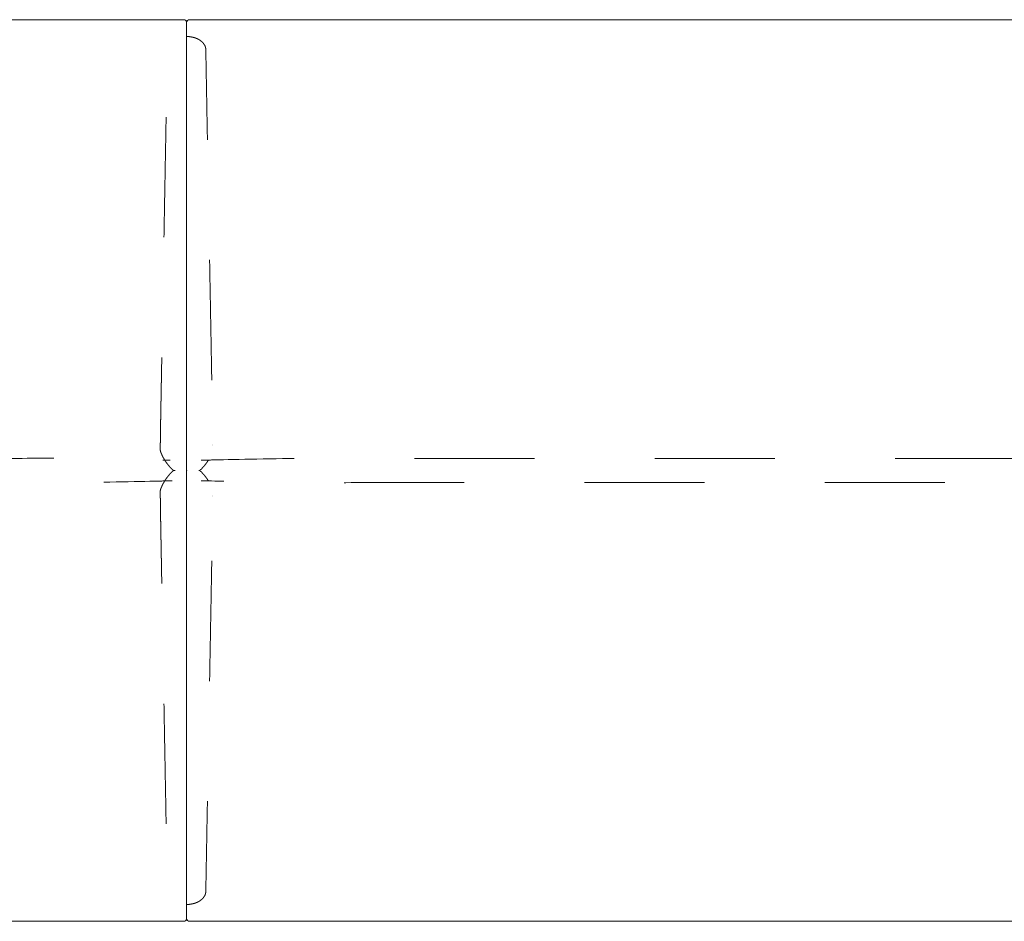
# Model space of a CAD drawing. Header units: metres. Extents: x -2 to 4.3, y -5.49 to 0.4.
# Tile 25 of 57: x -0.64 to 0.18, y -1.62 to -0.88. Entities that reach past the tile are written whole.
import ezdxf

# ---------------------------------------------------------------- set-up
doc = ezdxf.new("R2010")
doc.units = ezdxf.units.M
doc.header["$MEASUREMENT"] = 0
doc.linetypes.add('Dash Style-1', pattern=[0.10582, 0.0529, -0.05292])
for name, color, linetype, lineweight in [('72_VITRA_HRESID_D2_TB_FOOT_UNDER', 8, 'Dash Style-1', 5), ('72_VITRA_HRESID_D2_TB_TABLE_TOP', 7, 'Continuous', 5), ('D2SNAP', 1, 'Continuous', 5)]:
    doc.layers.add(name, color=color, linetype=linetype, lineweight=lineweight)
doc.layers.add('72_VITRA_INSERT', color=7, linetype='Continuous')

# ---------------------------------------------------------------- blocks, each defined once
blk = doc.blocks.new('72_VITRA_HRESID_D2_BELLEVILLE_TABLE_BISTRO_3000_X_750_FOOT_UNDER')
at = {"layer": '72_VITRA_HRESID_D2_TB_FOOT_UNDER'}
for points, weights, knots in [([(0, 0.361), (-0.00042, 0.361), (-0.00083, 0.36098), (-0.00125, 0.36097), (-0.00156, 0.36095), (-0.00188, 0.36092), (-0.00219, 0.3609), (-0.0025, 0.36087), (-0.00281, 0.36083), (-0.00313, 0.36079), (-0.00333, 0.36076), (-0.00354, 0.36073), (-0.00378, 0.36069), (-0.00401, 0.36065), (-0.00435, 0.36058), (-0.00469, 0.36052), (-0.00502, 0.36044), (-0.00536, 0.36037), (-0.00557, 0.36031), (-0.00579, 0.36026), (-0.00604, 0.36018), (-0.0063, 0.36011), (-0.00656, 0.36003), (-0.00682, 0.35995), (-0.00702, 0.35988), (-0.00722, 0.35982), (-0.00742, 0.35975), (-0.00761, 0.35967), (-0.00781, 0.3596), (-0.00802, 0.35952), (-0.00821, 0.35944), (-0.00841, 0.35936), (-0.00867, 0.35924), (-0.00894, 0.35913), (-0.00919, 0.359), (-0.00945, 0.35887), (-0.00964, 0.35878), (-0.00982, 0.35868), (-0.00999, 0.35859), (-0.01016, 0.35849), (-0.01033, 0.3584), (-0.0105, 0.3583), (-0.01068, 0.35819), (-0.01086, 0.35808), (-0.01103, 0.35796), (-0.01121, 0.35785), (-0.01135, 0.35774), (-0.0115, 0.35764), (-0.01167, 0.35752), (-0.01183, 0.3574), (-0.01202, 0.35726), (-0.0122, 0.35711), (-0.01237, 0.35697), (-0.01253, 0.35683), (-0.0127, 0.35668), (-0.01286, 0.35654), (-0.01301, 0.35639), (-0.01316, 0.35625), (-0.01332, 0.35609), (-0.01347, 0.35593), (-0.01361, 0.35577), (-0.01375, 0.35561), (-0.01388, 0.35546), (-0.014, 0.35531), (-0.0141, 0.35518), (-0.0142, 0.35506), (-0.01427, 0.35496), (-0.01434, 0.35487), (-0.01444, 0.35472), (-0.01454, 0.35458), (-0.01466, 0.35439), (-0.01477, 0.35421), (-0.01486, 0.35405), (-0.01495, 0.35389), (-0.01504, 0.35373), (-0.01513, 0.35357), (-0.0152, 0.35341), (-0.01528, 0.35325), (-0.01532, 0.35314), (-0.01537, 0.35303), (-0.01543, 0.3529), (-0.01548, 0.35277), (-0.01554, 0.35259), (-0.01561, 0.35241), (-0.01567, 0.35221), (-0.01573, 0.352), (-0.01578, 0.3518), (-0.01583, 0.3516), (-0.01587, 0.35139), (-0.0159, 0.35119), (-0.01593, 0.35099), (-0.01596, 0.35079), (-0.01597, 0.35064), (-0.01598, 0.35049), (-0.01599, 0.35034), (-0.016, 0.35019), (-0.016, 0.35), (-0.01848, 0.21275), (-0.02096, 0.07551), (-0.02132, 0.05555), (-0.02168, 0.03559), (-0.02169, 0.03487), (-0.0217, 0.03416), (-0.02172, 0.03344), (-0.02173, 0.03274), (-0.02174, 0.03204), (-0.02174, 0.03137), (-0.02175, 0.03069), (-0.02176, 0.03004), (-0.02176, 0.02939), (-0.02177, 0.02876), (-0.02177, 0.02813), (-0.02177, 0.02753), (-0.02178, 0.02693), (-0.02178, 0.02636), (-0.02178, 0.02578), (-0.02177, 0.02523), (-0.02177, 0.02517), (-0.02177, 0.02512), (-0.02188, 0.02172), (-0.02199, 0.01833), (-0.02199, 0.01832), (-0.02199, 0.0183), (-0.02202, 0.01724), (-0.02177, 0.01621), (-0.02177, 0.01621), (-0.02177, 0.01621), (-0.02177, 0.0162), (-0.02177, 0.0162), (-0.02165, 0.01572), (-0.02147, 0.01526), (-0.02147, 0.01526), (-0.02147, 0.01526), (-0.02135, 0.01496), (-0.02123, 0.01465), (-0.0211, 0.01434), (-0.02091, 0.01389), (-0.02072, 0.01344), (-0.02046, 0.01289), (-0.02021, 0.01234), (-0.01992, 0.01176), (-0.01963, 0.01118), (-0.01932, 0.01061), (-0.01901, 0.01004), (-0.01868, 0.00948), (-0.01835, 0.00892), (-0.01801, 0.00837), (-0.01766, 0.00783), (-0.0173, 0.00729), (-0.01694, 0.00676), (-0.01656, 0.00623), (-0.01618, 0.00571), (-0.01578, 0.0052), (-0.01538, 0.00468), (-0.01496, 0.00417), (-0.01454, 0.00366), (-0.01421, 0.00329), (-0.01388, 0.00293), (-0.01368, 0.0027), (-0.01347, 0.00248), (-0.01316, 0.00214), (-0.01284, 0.00181), (-0.01242, 0.00138), (-0.01199, 0.00096), (-0.01155, 0.00054), (-0.01154, 0.00054), (-0.01153, 0.00053), (-0.01133, 0.00035), (-0.01109, 0.00022), (-0.01099, 0.00017), (-0.01089, 0.00012), (-0.01067, 0.00001), (-0.01043, 0), (-0.01031, 0), (-0.0102, 0), (-0.01019, 0), (-0.01018, 0), (0, 0), (0.01019, 0), (0.0102, 0), (0.0102, 0), (0.01032, 0), (0.01044, 0), (0.01068, 0.00001), (0.0109, 0.00012), (0.011, 0.00017), (0.0111, 0.00022), (0.01134, 0.00035), (0.01154, 0.00053), (0.01155, 0.00054), (0.01156, 0.00054), (0.012, 0.00096), (0.01243, 0.00138), (0.01285, 0.00181), (0.01317, 0.00214), (0.01348, 0.00248), (0.01369, 0.0027), (0.01389, 0.00293), (0.01422, 0.00329), (0.01455, 0.00366), (0.01497, 0.00417), (0.01539, 0.00468), (0.01579, 0.0052), (0.01619, 0.00571), (0.01657, 0.00623), (0.01695, 0.00676), (0.01731, 0.00729), (0.01767, 0.00783), (0.01802, 0.00837), (0.01836, 0.00892), (0.01869, 0.00948), (0.01902, 0.01004), (0.01933, 0.01061), (0.01964, 0.01118), (0.01993, 0.01176), (0.02022, 0.01234), (0.02047, 0.01289), (0.02073, 0.01344), (0.02092, 0.01389), (0.02111, 0.01434), (0.02124, 0.01465), (0.02136, 0.01496), (0.02148, 0.01526), (0.02148, 0.01526), (0.02148, 0.01526), (0.02166, 0.01572), (0.02177, 0.0162), (0.02178, 0.0162), (0.02178, 0.01621), (0.02178, 0.01621), (0.02178, 0.01621), (0.02203, 0.01724), (0.022, 0.0183), (0.022, 0.01832), (0.022, 0.01833), (0.02189, 0.02172), (0.02178, 0.02512), (0.02178, 0.02517), (0.02178, 0.02523), (0.02179, 0.02578), (0.02178, 0.02636), (0.02178, 0.02693), (0.02178, 0.02753), (0.02178, 0.02813), (0.02178, 0.02876), (0.02177, 0.02939), (0.02177, 0.03004), (0.02176, 0.03069), (0.02175, 0.03137), (0.02174, 0.03204), (0.02173, 0.03274), (0.02172, 0.03344), (0.02171, 0.03416), (0.0217, 0.03487), (0.02169, 0.03559), (0.02133, 0.05555), (0.02097, 0.07551), (0.01849, 0.21275), (0.016, 0.35), (0.016, 0.35019), (0.016, 0.35034), (0.01599, 0.35049), (0.01598, 0.35064), (0.01597, 0.35079), (0.01594, 0.35099), (0.01591, 0.35119), (0.01587, 0.35139), (0.01584, 0.3516), (0.01579, 0.3518), (0.01574, 0.352), (0.01568, 0.35221), (0.01562, 0.35241), (0.01555, 0.35259), (0.01549, 0.35277), (0.01543, 0.3529), (0.01538, 0.35303), (0.01533, 0.35314), (0.01528, 0.35325), (0.01521, 0.35341), (0.01513, 0.35357), (0.01505, 0.35373), (0.01496, 0.35389), (0.01487, 0.35405), (0.01478, 0.35421), (0.01467, 0.35439), (0.01455, 0.35458), (0.01445, 0.35472), (0.01434, 0.35487), (0.01427, 0.35496), (0.01421, 0.35506), (0.01411, 0.35518), (0.01401, 0.35531), (0.01389, 0.35546), (0.01376, 0.35561), (0.01362, 0.35577), (0.01348, 0.35593), (0.01332, 0.35609), (0.01317, 0.35625), (0.01302, 0.35639), (0.01287, 0.35654), (0.01271, 0.35668), (0.01254, 0.35683), (0.01237, 0.35697), (0.01221, 0.35711), (0.01202, 0.35726), (0.01184, 0.3574), (0.01168, 0.35752), (0.01151, 0.35764), (0.01136, 0.35774), (0.01121, 0.35785), (0.01104, 0.35796), (0.01087, 0.35808), (0.01069, 0.35819), (0.01051, 0.3583), (0.01034, 0.3584), (0.01017, 0.35849), (0.01, 0.35859), (0.00983, 0.35868), (0.00964, 0.35878), (0.00946, 0.35887), (0.0092, 0.359), (0.00895, 0.35913), (0.00868, 0.35924), (0.00842, 0.35936), (0.00822, 0.35944), (0.00802, 0.35952), (0.00782, 0.3596), (0.00762, 0.35967), (0.00743, 0.35975), (0.00723, 0.35982), (0.00703, 0.35988), (0.00683, 0.35995), (0.00657, 0.36003), (0.0063, 0.36011), (0.00605, 0.36018), (0.0058, 0.36026), (0.00558, 0.36031), (0.00536, 0.36037), (0.00503, 0.36044), (0.0047, 0.36052), (0.00436, 0.36058), (0.00402, 0.36065), (0.00379, 0.36069), (0.00355, 0.36073), (0.00334, 0.36076), (0.00314, 0.36079), (0.00282, 0.36083), (0.00251, 0.36087), (0.0022, 0.3609), (0.00188, 0.36092), (0.00157, 0.36095), (0.00126, 0.36097), (0.00084, 0.36098), (0.00042, 0.361), (0, 0.361)], [1, 1, 1, 1, 1, 1, 1, 1, 1, 1, 1, 1, 1, 1, 1, 1, 1, 1, 1, 1, 1, 1, 1, 1, 1, 1, 1, 1, 1, 1, 1, 1, 1, 1, 1, 1, 1, 1, 1, 1, 1, 1, 1, 1, 1, 1, 1, 1, 1, 1, 1, 1, 1, 1, 1, 1, 1, 1, 1, 1, 1, 1, 1, 1, 1, 1, 1, 1, 1, 1, 1, 1, 1, 1, 1, 1, 1, 1, 1, 1, 1, 1, 1, 1, 1, 1, 1, 1, 1, 1, 1, 1, 1, 1, 1, 1, 1, 1, 1, 1, 1, 1, 1, 1, 1, 1, 1, 1, 1, 1, 1, 1, 1, 1, 1, 1, 1, 1, 1, 1, 1, 1, 1, 0.990949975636, 1, 1, 1, 1, 1, 0.99803479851, 1, 1, 1, 1, 1, 1, 1, 1, 1, 1, 1, 1, 1, 1, 1, 1, 1, 1, 1, 1, 1, 1, 1, 1, 1, 1, 1, 1, 1, 1, 1, 1, 1, 1, 1, 1, 1, 0.990926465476, 1, 1, 1, 0.97345508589, 1, 1, 1, 0.999980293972, 1, 1, 1, 0.999980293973, 1, 1, 1, 0.97345508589, 1, 1, 1, 0.990926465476, 1, 1, 1, 1, 1, 1, 1, 1, 1, 1, 1, 1, 1, 1, 1, 1, 1, 1, 1, 1, 1, 1, 1, 1, 1, 1, 1, 1, 1, 1, 1, 1, 1, 1, 1, 1, 1, 0.998034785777, 1, 1, 1, 1, 1, 0.990949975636, 1, 1, 1, 1, 1, 1, 1, 1, 1, 1, 1, 1, 1, 1, 1, 1, 1, 1, 1, 1, 1, 1, 1, 1, 1, 1, 1, 1, 1, 1, 1, 1, 1, 1, 1, 1, 1, 1, 1, 1, 1, 1, 1, 1, 1, 1, 1, 1, 1, 1, 1, 1, 1, 1, 1, 1, 1, 1, 1, 1, 1, 1, 1, 1, 1, 1, 1, 1, 1, 1, 1, 1, 1, 1, 1, 1, 1, 1, 1, 1, 1, 1, 1, 1, 1, 1, 1, 1, 1, 1, 1, 1, 1, 1, 1, 1, 1, 1, 1, 1, 1, 1, 1, 1, 1, 1, 1, 1, 1, 1, 1, 1, 1, 1, 1, 1, 1, 1, 1, 1, 1, 1, 1], [0, 0, 0, 0.000508, 0.000508, 0.001016, 0.001016, 0.001524, 0.001524, 0.002032, 0.002032, 0.00254, 0.00254, 0.003048, 0.003048, 0.003556, 0.003556, 0.004064, 0.004064, 0.004572, 0.004572, 0.00508, 0.00508, 0.005588, 0.005588, 0.006096, 0.006096, 0.006604, 0.006604, 0.007112, 0.007112, 0.007619, 0.007619, 0.008127, 0.008127, 0.008635, 0.008635, 0.009143, 0.009143, 0.009651, 0.009651, 0.010159, 0.010159, 0.010667, 0.010667, 0.011175, 0.011175, 0.011683, 0.011683, 0.012191, 0.012191, 0.012699, 0.012699, 0.013207, 0.013207, 0.013715, 0.013715, 0.014223, 0.014223, 0.014731, 0.014731, 0.015239, 0.015239, 0.015747, 0.015747, 0.016255, 0.016255, 0.016763, 0.016763, 0.017271, 0.017271, 0.017779, 0.017779, 0.018287, 0.018287, 0.018795, 0.018795, 0.019303, 0.019303, 0.019811, 0.019811, 0.020319, 0.020319, 0.020827, 0.020827, 0.021335, 0.021335, 0.021843, 0.021843, 0.02235, 0.02235, 0.022858, 0.022858, 0.023366, 0.023366, 0.023874, 0.023874, 0.024382, 0.024382, 0.386828, 0.386828, 0.439542, 0.439542, 0.441431, 0.441431, 0.44332, 0.44332, 0.445209, 0.445209, 0.447097, 0.447097, 0.448986, 0.448986, 0.450875, 0.450875, 0.452764, 0.452764, 0.454653, 0.454653, 0.454851, 0.454851, 0.466508, 0.466508, 0.466552, 0.466552, 0.470162, 0.470162, 0.470166, 0.470166, 0.470188, 0.470188, 0.471868, 0.471868, 0.471872, 0.471872, 0.472972, 0.472972, 0.474072, 0.474072, 0.475172, 0.475172, 0.476272, 0.476272, 0.477372, 0.477372, 0.478472, 0.478472, 0.479572, 0.479572, 0.480672, 0.480672, 0.481772, 0.481772, 0.482872, 0.482872, 0.483972, 0.483972, 0.485072, 0.485072, 0.486172, 0.486172, 0.487272, 0.487272, 0.488372, 0.488372, 0.489472, 0.489472, 0.489488, 0.489488, 0.489971, 0.489971, 0.49018, 0.49018, 0.490605, 0.490605, 0.490815, 0.490815, 0.490831, 0.490831, 0.509169, 0.509169, 0.509185, 0.509185, 0.509395, 0.509395, 0.50982, 0.50982, 0.510029, 0.510029, 0.510512, 0.510512, 0.510528, 0.510528, 0.511628, 0.511628, 0.512728, 0.512728, 0.513828, 0.513828, 0.514928, 0.514928, 0.516028, 0.516028, 0.517128, 0.517128, 0.518228, 0.518228, 0.519328, 0.519328, 0.520428, 0.520428, 0.521528, 0.521528, 0.522628, 0.522628, 0.523728, 0.523728, 0.524828, 0.524828, 0.525928, 0.525928, 0.527028, 0.527028, 0.528128, 0.528128, 0.528132, 0.528132, 0.529812, 0.529812, 0.529834, 0.529834, 0.529838, 0.529838, 0.533448, 0.533448, 0.533492, 0.533492, 0.545149, 0.545149, 0.545347, 0.545347, 0.547236, 0.547236, 0.549125, 0.549125, 0.551014, 0.551014, 0.552903, 0.552903, 0.554791, 0.554791, 0.55668, 0.55668, 0.558569, 0.558569, 0.560458, 0.560458, 0.613172, 0.613172, 0.975618, 0.975618, 0.976126, 0.976126, 0.976634, 0.976634, 0.977142, 0.977142, 0.97765, 0.97765, 0.978157, 0.978157, 0.978665, 0.978665, 0.979173, 0.979173, 0.979681, 0.979681, 0.980189, 0.980189, 0.980697, 0.980697, 0.981205, 0.981205, 0.981713, 0.981713, 0.982221, 0.982221, 0.982729, 0.982729, 0.983237, 0.983237, 0.983745, 0.983745, 0.984253, 0.984253, 0.984761, 0.984761, 0.985269, 0.985269, 0.985777, 0.985777, 0.986285, 0.986285, 0.986793, 0.986793, 0.987301, 0.987301, 0.987809, 0.987809, 0.988317, 0.988317, 0.988825, 0.988825, 0.989333, 0.989333, 0.989841, 0.989841, 0.990349, 0.990349, 0.990857, 0.990857, 0.991365, 0.991365, 0.991873, 0.991873, 0.992381, 0.992381, 0.992888, 0.992888, 0.993396, 0.993396, 0.993904, 0.993904, 0.994412, 0.994412, 0.99492, 0.99492, 0.995428, 0.995428, 0.995936, 0.995936, 0.996444, 0.996444, 0.996952, 0.996952, 0.99746, 0.99746, 0.997968, 0.997968, 0.998476, 0.998476, 0.998984, 0.998984, 0.999492, 0.999492, 1, 1, 1]), ([(-1.1898, 0), (-1.1898, 0), (-1.18981, 0), (-1.1898, 0), (-1.1898, 0), (-1.18968, 0), (-1.18956, 0), (-1.18932, -0.00001), (-1.1891, -0.00012), (-1.189, -0.00017), (-1.1889, -0.00022), (-1.18866, -0.00035), (-1.18846, -0.00053), (-1.18845, -0.00054), (-1.18844, -0.00054), (-1.188, -0.00096), (-1.18757, -0.00138), (-1.18715, -0.00181), (-1.18683, -0.00214), (-1.18652, -0.00248), (-1.18631, -0.0027), (-1.18611, -0.00293), (-1.18578, -0.00329), (-1.18545, -0.00366), (-1.18503, -0.00417), (-1.18461, -0.00468), (-1.18421, -0.0052), (-1.18381, -0.00571), (-1.18343, -0.00623), (-1.18305, -0.00676), (-1.18269, -0.00729), (-1.18233, -0.00783), (-1.18198, -0.00837), (-1.18164, -0.00892), (-1.18131, -0.00948), (-1.18116, -0.00974), (-1.18101, -0.01), (-0.6, -0.01), (-0.01898, -0.01), (-0.01883, -0.00974), (-0.01868, -0.00948), (-0.01835, -0.00892), (-0.01801, -0.00837), (-0.01766, -0.00783), (-0.0173, -0.00729), (-0.01694, -0.00676), (-0.01656, -0.00623), (-0.01618, -0.00571), (-0.01578, -0.0052), (-0.01538, -0.00468), (-0.01496, -0.00417), (-0.01454, -0.00366), (-0.01421, -0.00329), (-0.01388, -0.00293), (-0.01368, -0.0027), (-0.01347, -0.00248), (-0.01316, -0.00214), (-0.01284, -0.00181), (-0.01242, -0.00138), (-0.01199, -0.00096), (-0.01155, -0.00054), (-0.01154, -0.00054), (-0.01153, -0.00053), (-0.01133, -0.00035), (-0.01109, -0.00022), (-0.01099, -0.00017), (-0.01089, -0.00012), (-0.01067, -0.00001), (-0.01043, 0), (-0.01031, 0), (-0.0102, 0), (-0.01019, 0), (-0.01018, 0), (-0.01019, 0), (-0.0102, 0), (-0.01031, 0), (-0.01043, 0), (-0.01067, 0.00001), (-0.01089, 0.00012), (-0.01099, 0.00017), (-0.01109, 0.00022), (-0.01133, 0.00035), (-0.01153, 0.00053), (-0.01154, 0.00054), (-0.01155, 0.00054), (-0.01199, 0.00096), (-0.01242, 0.00138), (-0.01284, 0.00181), (-0.01316, 0.00214), (-0.01347, 0.00248), (-0.01368, 0.0027), (-0.01388, 0.00293), (-0.01421, 0.00329), (-0.01454, 0.00366), (-0.01496, 0.00417), (-0.01538, 0.00468), (-0.01578, 0.0052), (-0.01618, 0.00571), (-0.01656, 0.00623), (-0.01694, 0.00676), (-0.0173, 0.00729), (-0.01766, 0.00783), (-0.01801, 0.00837), (-0.01835, 0.00892), (-0.01868, 0.00948), (-0.01883, 0.00974), (-0.01898, 0.01), (-0.6, 0.01), (-1.18101, 0.01), (-1.18116, 0.00974), (-1.18131, 0.00948), (-1.18164, 0.00892), (-1.18198, 0.00837), (-1.18233, 0.00783), (-1.18269, 0.00729), (-1.18305, 0.00676), (-1.18343, 0.00623), (-1.18381, 0.00571), (-1.18421, 0.0052), (-1.18461, 0.00468), (-1.18503, 0.00417), (-1.18545, 0.00366), (-1.18578, 0.00329), (-1.18611, 0.00293), (-1.18631, 0.0027), (-1.18652, 0.00248), (-1.18683, 0.00214), (-1.18715, 0.00181), (-1.18757, 0.00138), (-1.188, 0.00096), (-1.18844, 0.00054), (-1.18845, 0.00054), (-1.18846, 0.00053), (-1.18866, 0.00035), (-1.1889, 0.00022), (-1.189, 0.00017), (-1.1891, 0.00012), (-1.18932, 0.00001), (-1.18956, 0), (-1.18968, 0), (-1.1898, 0)], [1, 0.999980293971, 1, 0.999980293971, 1, 1, 1, 0.97345508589, 1, 1, 1, 0.990926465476, 1, 1, 1, 1, 1, 1, 1, 1, 1, 1, 1, 1, 1, 1, 1, 1, 1, 1, 1, 1, 1, 1, 1, 1, 1, 1, 1, 1, 1, 1, 1, 1, 1, 1, 1, 1, 1, 1, 1, 1, 1, 1, 1, 1, 1, 1, 1, 1, 1, 1, 1, 0.990926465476, 1, 1, 1, 0.97345508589, 1, 1, 1, 0.999980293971, 1, 0.999980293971, 1, 1, 1, 0.97345508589, 1, 1, 1, 0.990926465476, 1, 1, 1, 1, 1, 1, 1, 1, 1, 1, 1, 1, 1, 1, 1, 1, 1, 1, 1, 1, 1, 1, 1, 1, 1, 1, 1, 1, 1, 1, 1, 1, 1, 1, 1, 1, 1, 1, 1, 1, 1, 1, 1, 1, 1, 1, 1, 1, 1, 1, 1, 0.990926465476, 1, 1, 1, 0.97345508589, 1, 1, 1], [0, 0, 0, 0.000008, 0.000008, 0.000016, 0.000016, 0.00012, 0.00012, 0.00033, 0.00033, 0.000434, 0.000434, 0.000672, 0.000672, 0.00068, 0.00068, 0.001224, 0.001224, 0.001768, 0.001768, 0.002312, 0.002312, 0.002856, 0.002856, 0.0034, 0.0034, 0.003944, 0.003944, 0.004487, 0.004487, 0.005031, 0.005031, 0.005575, 0.005575, 0.006119, 0.006119, 0.00637, 0.00637, 0.493646, 0.493646, 0.493897, 0.493897, 0.494441, 0.494441, 0.494985, 0.494985, 0.495529, 0.495529, 0.496072, 0.496072, 0.496616, 0.496616, 0.49716, 0.49716, 0.497704, 0.497704, 0.498248, 0.498248, 0.498792, 0.498792, 0.499336, 0.499336, 0.499344, 0.499344, 0.499582, 0.499582, 0.499686, 0.499686, 0.499896, 0.499896, 0.5, 0.5, 0.500008, 0.500008, 0.500016, 0.500016, 0.50012, 0.50012, 0.50033, 0.50033, 0.500434, 0.500434, 0.500672, 0.500672, 0.50068, 0.50068, 0.501224, 0.501224, 0.501768, 0.501768, 0.502312, 0.502312, 0.502856, 0.502856, 0.5034, 0.5034, 0.503944, 0.503944, 0.504487, 0.504487, 0.505031, 0.505031, 0.505575, 0.505575, 0.506119, 0.506119, 0.50637, 0.50637, 0.993646, 0.993646, 0.993897, 0.993897, 0.994441, 0.994441, 0.994985, 0.994985, 0.995529, 0.995529, 0.996072, 0.996072, 0.996616, 0.996616, 0.99716, 0.99716, 0.997704, 0.997704, 0.998248, 0.998248, 0.998792, 0.998792, 0.999336, 0.999336, 0.999344, 0.999344, 0.999582, 0.999582, 0.999686, 0.999686, 0.999896, 0.999896, 1, 1, 1]), ([(0.0102, 0), (0.0102, 0), (0.01019, 0), (0.0102, 0), (0.0102, 0), (0.01032, 0), (0.01044, 0), (0.01068, -0.00001), (0.0109, -0.00012), (0.011, -0.00017), (0.0111, -0.00022), (0.01134, -0.00035), (0.01154, -0.00053), (0.01155, -0.00054), (0.01156, -0.00054), (0.012, -0.00096), (0.01243, -0.00138), (0.01285, -0.00181), (0.01317, -0.00214), (0.01348, -0.00248), (0.01369, -0.0027), (0.01389, -0.00293), (0.01422, -0.00329), (0.01455, -0.00366), (0.01497, -0.00417), (0.01539, -0.00468), (0.01579, -0.0052), (0.01619, -0.00571), (0.01657, -0.00623), (0.01695, -0.00676), (0.01731, -0.00729), (0.01767, -0.00783), (0.01802, -0.00837), (0.01836, -0.00892), (0.01869, -0.00948), (0.01884, -0.00974), (0.01899, -0.01), (0.6, -0.01), (1.18102, -0.01), (1.18117, -0.00974), (1.18132, -0.00948), (1.18165, -0.00892), (1.18199, -0.00837), (1.18234, -0.00783), (1.1827, -0.00729), (1.18306, -0.00676), (1.18344, -0.00623), (1.18382, -0.00571), (1.18422, -0.0052), (1.18462, -0.00468), (1.18504, -0.00417), (1.18546, -0.00366), (1.18579, -0.00329), (1.18612, -0.00293), (1.18632, -0.0027), (1.18653, -0.00248), (1.18684, -0.00214), (1.18716, -0.00181), (1.18758, -0.00138), (1.18801, -0.00096), (1.18845, -0.00054), (1.18846, -0.00054), (1.18847, -0.00053), (1.18867, -0.00035), (1.18891, -0.00022), (1.18901, -0.00017), (1.18911, -0.00012), (1.18933, -0.00001), (1.18957, 0), (1.18969, 0), (1.1898, 0), (1.18981, 0), (1.18982, 0), (1.18981, 0), (1.1898, 0), (1.18969, 0), (1.18957, 0), (1.18933, 0.00001), (1.18911, 0.00012), (1.18901, 0.00017), (1.18891, 0.00022), (1.18867, 0.00035), (1.18847, 0.00053), (1.18846, 0.00054), (1.18845, 0.00054), (1.18801, 0.00096), (1.18758, 0.00138), (1.18716, 0.00181), (1.18684, 0.00214), (1.18653, 0.00248), (1.18632, 0.0027), (1.18612, 0.00293), (1.18579, 0.00329), (1.18546, 0.00366), (1.18504, 0.00417), (1.18462, 0.00468), (1.18422, 0.0052), (1.18382, 0.00571), (1.18344, 0.00623), (1.18306, 0.00676), (1.1827, 0.00729), (1.18234, 0.00783), (1.18199, 0.00837), (1.18165, 0.00892), (1.18132, 0.00948), (1.18117, 0.00974), (1.18102, 0.01), (0.6, 0.01), (0.01899, 0.01), (0.01884, 0.00974), (0.01869, 0.00948), (0.01836, 0.00892), (0.01802, 0.00837), (0.01767, 0.00783), (0.01731, 0.00729), (0.01695, 0.00676), (0.01657, 0.00623), (0.01619, 0.00571), (0.01579, 0.0052), (0.01539, 0.00468), (0.01497, 0.00417), (0.01455, 0.00366), (0.01422, 0.00329), (0.01389, 0.00293), (0.01369, 0.0027), (0.01348, 0.00248), (0.01317, 0.00214), (0.01285, 0.00181), (0.01243, 0.00138), (0.012, 0.00096), (0.01156, 0.00054), (0.01155, 0.00054), (0.01154, 0.00053), (0.01134, 0.00035), (0.0111, 0.00022), (0.011, 0.00017), (0.0109, 0.00012), (0.01068, 0.00001), (0.01044, 0), (0.01032, 0), (0.0102, 0)], [1, 0.999980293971, 1, 0.999980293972, 1, 1, 1, 0.97345508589, 1, 1, 1, 0.990926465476, 1, 1, 1, 1, 1, 1, 1, 1, 1, 1, 1, 1, 1, 1, 1, 1, 1, 1, 1, 1, 1, 1, 1, 1, 1, 1, 1, 1, 1, 1, 1, 1, 1, 1, 1, 1, 1, 1, 1, 1, 1, 1, 1, 1, 1, 1, 1, 1, 1, 1, 1, 0.990926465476, 1, 1, 1, 0.97345508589, 1, 1, 1, 0.99998029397, 1, 0.999980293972, 1, 1, 1, 0.97345508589, 1, 1, 1, 0.990926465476, 1, 1, 1, 1, 1, 1, 1, 1, 1, 1, 1, 1, 1, 1, 1, 1, 1, 1, 1, 1, 1, 1, 1, 1, 1, 1, 1, 1, 1, 1, 1, 1, 1, 1, 1, 1, 1, 1, 1, 1, 1, 1, 1, 1, 1, 1, 1, 1, 1, 1, 1, 0.990926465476, 1, 1, 1, 0.97345508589, 1, 1, 1], [0, 0, 0, 0.000008, 0.000008, 0.000016, 0.000016, 0.00012, 0.00012, 0.00033, 0.00033, 0.000434, 0.000434, 0.000672, 0.000672, 0.00068, 0.00068, 0.001224, 0.001224, 0.001768, 0.001768, 0.002312, 0.002312, 0.002856, 0.002856, 0.0034, 0.0034, 0.003944, 0.003944, 0.004487, 0.004487, 0.005031, 0.005031, 0.005575, 0.005575, 0.006119, 0.006119, 0.00637, 0.00637, 0.493646, 0.493646, 0.493897, 0.493897, 0.494441, 0.494441, 0.494985, 0.494985, 0.495529, 0.495529, 0.496072, 0.496072, 0.496616, 0.496616, 0.49716, 0.49716, 0.497704, 0.497704, 0.498248, 0.498248, 0.498792, 0.498792, 0.499336, 0.499336, 0.499344, 0.499344, 0.499582, 0.499582, 0.499686, 0.499686, 0.499896, 0.499896, 0.5, 0.5, 0.500008, 0.500008, 0.500016, 0.500016, 0.50012, 0.50012, 0.50033, 0.50033, 0.500434, 0.500434, 0.500672, 0.500672, 0.50068, 0.50068, 0.501224, 0.501224, 0.501768, 0.501768, 0.502312, 0.502312, 0.502856, 0.502856, 0.5034, 0.5034, 0.503944, 0.503944, 0.504487, 0.504487, 0.505031, 0.505031, 0.505575, 0.505575, 0.506119, 0.506119, 0.50637, 0.50637, 0.993646, 0.993646, 0.993897, 0.993897, 0.994441, 0.994441, 0.994985, 0.994985, 0.995529, 0.995529, 0.996072, 0.996072, 0.996616, 0.996616, 0.99716, 0.99716, 0.997704, 0.997704, 0.998248, 0.998248, 0.998792, 0.998792, 0.999336, 0.999336, 0.999344, 0.999344, 0.999582, 0.999582, 0.999686, 0.999686, 0.999896, 0.999896, 1, 1, 1]), ([(0, -0.361), (-0.00042, -0.361), (-0.00083, -0.36098), (-0.00125, -0.36097), (-0.00156, -0.36095), (-0.00188, -0.36092), (-0.00219, -0.3609), (-0.0025, -0.36087), (-0.00281, -0.36083), (-0.00313, -0.36079), (-0.00333, -0.36076), (-0.00354, -0.36073), (-0.00378, -0.36069), (-0.00401, -0.36065), (-0.00435, -0.36058), (-0.00469, -0.36052), (-0.00502, -0.36044), (-0.00536, -0.36037), (-0.00557, -0.36031), (-0.00579, -0.36026), (-0.00604, -0.36018), (-0.0063, -0.36011), (-0.00656, -0.36003), (-0.00682, -0.35995), (-0.00702, -0.35988), (-0.00722, -0.35982), (-0.00742, -0.35975), (-0.00761, -0.35967), (-0.00781, -0.3596), (-0.00802, -0.35952), (-0.00821, -0.35944), (-0.00841, -0.35936), (-0.00867, -0.35924), (-0.00894, -0.35913), (-0.00919, -0.359), (-0.00945, -0.35887), (-0.00964, -0.35878), (-0.00982, -0.35868), (-0.00999, -0.35859), (-0.01016, -0.35849), (-0.01033, -0.3584), (-0.0105, -0.3583), (-0.01068, -0.35819), (-0.01086, -0.35808), (-0.01103, -0.35796), (-0.01121, -0.35785), (-0.01135, -0.35774), (-0.0115, -0.35764), (-0.01167, -0.35752), (-0.01183, -0.3574), (-0.01202, -0.35726), (-0.0122, -0.35711), (-0.01237, -0.35697), (-0.01253, -0.35683), (-0.0127, -0.35668), (-0.01286, -0.35654), (-0.01301, -0.35639), (-0.01316, -0.35625), (-0.01332, -0.35609), (-0.01347, -0.35593), (-0.01361, -0.35577), (-0.01375, -0.35561), (-0.01388, -0.35546), (-0.014, -0.35531), (-0.0141, -0.35518), (-0.0142, -0.35506), (-0.01427, -0.35496), (-0.01434, -0.35487), (-0.01444, -0.35472), (-0.01454, -0.35458), (-0.01466, -0.35439), (-0.01477, -0.35421), (-0.01486, -0.35405), (-0.01495, -0.35389), (-0.01504, -0.35373), (-0.01513, -0.35357), (-0.0152, -0.35341), (-0.01528, -0.35325), (-0.01532, -0.35314), (-0.01537, -0.35303), (-0.01543, -0.3529), (-0.01548, -0.35277), (-0.01554, -0.35259), (-0.01561, -0.35241), (-0.01567, -0.35221), (-0.01573, -0.352), (-0.01578, -0.3518), (-0.01583, -0.3516), (-0.01587, -0.35139), (-0.0159, -0.35119), (-0.01593, -0.35099), (-0.01596, -0.35079), (-0.01597, -0.35064), (-0.01598, -0.35049), (-0.01599, -0.35034), (-0.016, -0.35019), (-0.016, -0.35), (-0.01848, -0.21275), (-0.02096, -0.07551), (-0.02132, -0.05555), (-0.02168, -0.03559), (-0.02169, -0.03487), (-0.0217, -0.03416), (-0.02172, -0.03344), (-0.02173, -0.03274), (-0.02174, -0.03204), (-0.02174, -0.03137), (-0.02175, -0.03069), (-0.02176, -0.03004), (-0.02176, -0.02939), (-0.02177, -0.02876), (-0.02177, -0.02813), (-0.02177, -0.02753), (-0.02178, -0.02693), (-0.02178, -0.02636), (-0.02178, -0.02578), (-0.02177, -0.02523), (-0.02177, -0.02517), (-0.02177, -0.02512), (-0.02188, -0.02172), (-0.02199, -0.01833), (-0.02199, -0.01832), (-0.02199, -0.0183), (-0.02202, -0.01724), (-0.02177, -0.01621), (-0.02177, -0.01621), (-0.02177, -0.01621), (-0.02177, -0.0162), (-0.02177, -0.0162), (-0.02165, -0.01572), (-0.02147, -0.01526), (-0.02147, -0.01526), (-0.02147, -0.01526), (-0.02135, -0.01496), (-0.02123, -0.01465), (-0.0211, -0.01434), (-0.02091, -0.01389), (-0.02072, -0.01344), (-0.02046, -0.01289), (-0.02021, -0.01234), (-0.01992, -0.01176), (-0.01963, -0.01118), (-0.01932, -0.01061), (-0.01901, -0.01004), (-0.01868, -0.00948), (-0.01835, -0.00892), (-0.01801, -0.00837), (-0.01766, -0.00783), (-0.0173, -0.00729), (-0.01694, -0.00676), (-0.01656, -0.00623), (-0.01618, -0.00571), (-0.01578, -0.0052), (-0.01538, -0.00468), (-0.01496, -0.00417), (-0.01454, -0.00366), (-0.01421, -0.00329), (-0.01388, -0.00293), (-0.01368, -0.0027), (-0.01347, -0.00248), (-0.01316, -0.00214), (-0.01284, -0.00181), (-0.01242, -0.00138), (-0.01199, -0.00096), (-0.01155, -0.00054), (-0.01154, -0.00054), (-0.01153, -0.00053), (-0.01133, -0.00035), (-0.01109, -0.00022), (-0.01099, -0.00017), (-0.01089, -0.00012), (-0.01067, -0.00001), (-0.01043, 0), (-0.01031, 0), (-0.0102, 0), (-0.01019, 0), (-0.01018, 0), (0, 0), (0.01019, 0), (0.0102, 0), (0.0102, 0), (0.01032, 0), (0.01044, 0), (0.01068, -0.00001), (0.0109, -0.00012), (0.011, -0.00017), (0.0111, -0.00022), (0.01134, -0.00035), (0.01154, -0.00053), (0.01155, -0.00054), (0.01156, -0.00054), (0.012, -0.00096), (0.01243, -0.00138), (0.01285, -0.00181), (0.01317, -0.00214), (0.01348, -0.00248), (0.01369, -0.0027), (0.01389, -0.00293), (0.01422, -0.00329), (0.01455, -0.00366), (0.01497, -0.00417), (0.01539, -0.00468), (0.01579, -0.0052), (0.01619, -0.00571), (0.01657, -0.00623), (0.01695, -0.00676), (0.01731, -0.00729), (0.01767, -0.00783), (0.01802, -0.00837), (0.01836, -0.00892), (0.01869, -0.00948), (0.01902, -0.01004), (0.01933, -0.01061), (0.01964, -0.01118), (0.01993, -0.01176), (0.02022, -0.01234), (0.02047, -0.01289), (0.02073, -0.01344), (0.02092, -0.01389), (0.02111, -0.01434), (0.02124, -0.01465), (0.02136, -0.01496), (0.02148, -0.01526), (0.02148, -0.01526), (0.02148, -0.01526), (0.02166, -0.01572), (0.02177, -0.0162), (0.02178, -0.0162), (0.02178, -0.01621), (0.02178, -0.01621), (0.02178, -0.01621), (0.02203, -0.01724), (0.022, -0.0183), (0.022, -0.01832), (0.022, -0.01833), (0.02189, -0.02172), (0.02178, -0.02512), (0.02178, -0.02517), (0.02178, -0.02523), (0.02179, -0.02578), (0.02178, -0.02636), (0.02178, -0.02693), (0.02178, -0.02753), (0.02178, -0.02813), (0.02178, -0.02876), (0.02177, -0.02939), (0.02177, -0.03004), (0.02176, -0.03069), (0.02175, -0.03137), (0.02174, -0.03204), (0.02173, -0.03274), (0.02172, -0.03344), (0.02171, -0.03416), (0.0217, -0.03487), (0.02169, -0.03559), (0.02133, -0.05555), (0.02097, -0.07551), (0.01849, -0.21275), (0.016, -0.35), (0.016, -0.35019), (0.016, -0.35034), (0.01599, -0.35049), (0.01598, -0.35064), (0.01597, -0.35079), (0.01594, -0.35099), (0.01591, -0.35119), (0.01587, -0.35139), (0.01584, -0.3516), (0.01579, -0.3518), (0.01574, -0.352), (0.01568, -0.35221), (0.01562, -0.35241), (0.01555, -0.35259), (0.01549, -0.35277), (0.01543, -0.3529), (0.01538, -0.35303), (0.01533, -0.35314), (0.01528, -0.35325), (0.01521, -0.35341), (0.01513, -0.35357), (0.01505, -0.35373), (0.01496, -0.35389), (0.01487, -0.35405), (0.01478, -0.35421), (0.01467, -0.35439), (0.01455, -0.35458), (0.01445, -0.35472), (0.01434, -0.35487), (0.01427, -0.35496), (0.01421, -0.35506), (0.01411, -0.35518), (0.01401, -0.35531), (0.01389, -0.35546), (0.01376, -0.35561), (0.01362, -0.35577), (0.01348, -0.35593), (0.01332, -0.35609), (0.01317, -0.35625), (0.01302, -0.35639), (0.01287, -0.35654), (0.01271, -0.35668), (0.01254, -0.35683), (0.01237, -0.35697), (0.01221, -0.35711), (0.01202, -0.35726), (0.01184, -0.3574), (0.01168, -0.35752), (0.01151, -0.35764), (0.01136, -0.35774), (0.01121, -0.35785), (0.01104, -0.35796), (0.01087, -0.35808), (0.01069, -0.35819), (0.01051, -0.3583), (0.01034, -0.3584), (0.01017, -0.35849), (0.01, -0.35859), (0.00983, -0.35868), (0.00964, -0.35878), (0.00946, -0.35887), (0.0092, -0.359), (0.00895, -0.35913), (0.00868, -0.35924), (0.00842, -0.35936), (0.00822, -0.35944), (0.00802, -0.35952), (0.00782, -0.3596), (0.00762, -0.35967), (0.00743, -0.35975), (0.00723, -0.35982), (0.00703, -0.35988), (0.00683, -0.35995), (0.00657, -0.36003), (0.0063, -0.36011), (0.00605, -0.36018), (0.0058, -0.36026), (0.00558, -0.36031), (0.00536, -0.36037), (0.00503, -0.36044), (0.0047, -0.36052), (0.00436, -0.36058), (0.00402, -0.36065), (0.00379, -0.36069), (0.00355, -0.36073), (0.00334, -0.36076), (0.00314, -0.36079), (0.00282, -0.36083), (0.00251, -0.36087), (0.0022, -0.3609), (0.00188, -0.36092), (0.00157, -0.36095), (0.00126, -0.36097), (0.00084, -0.36098), (0.00042, -0.361), (0, -0.361)], [1, 1, 1, 1, 1, 1, 1, 1, 1, 1, 1, 1, 1, 1, 1, 1, 1, 1, 1, 1, 1, 1, 1, 1, 1, 1, 1, 1, 1, 1, 1, 1, 1, 1, 1, 1, 1, 1, 1, 1, 1, 1, 1, 1, 1, 1, 1, 1, 1, 1, 1, 1, 1, 1, 1, 1, 1, 1, 1, 1, 1, 1, 1, 1, 1, 1, 1, 1, 1, 1, 1, 1, 1, 1, 1, 1, 1, 1, 1, 1, 1, 1, 1, 1, 1, 1, 1, 1, 1, 1, 1, 1, 1, 1, 1, 1, 1, 1, 1, 1, 1, 1, 1, 1, 1, 1, 1, 1, 1, 1, 1, 1, 1, 1, 1, 1, 1, 1, 1, 1, 1, 1, 1, 0.990949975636, 1, 1, 1, 1, 1, 0.99803479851, 1, 1, 1, 1, 1, 1, 1, 1, 1, 1, 1, 1, 1, 1, 1, 1, 1, 1, 1, 1, 1, 1, 1, 1, 1, 1, 1, 1, 1, 1, 1, 1, 1, 1, 1, 1, 1, 0.990926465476, 1, 1, 1, 0.97345508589, 1, 1, 1, 0.999980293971, 1, 1, 1, 0.99998029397, 1, 1, 1, 0.97345508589, 1, 1, 1, 0.990926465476, 1, 1, 1, 1, 1, 1, 1, 1, 1, 1, 1, 1, 1, 1, 1, 1, 1, 1, 1, 1, 1, 1, 1, 1, 1, 1, 1, 1, 1, 1, 1, 1, 1, 1, 1, 1, 1, 0.998034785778, 1, 1, 1, 1, 1, 0.990949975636, 1, 1, 1, 1, 1, 1, 1, 1, 1, 1, 1, 1, 1, 1, 1, 1, 1, 1, 1, 1, 1, 1, 1, 1, 1, 1, 1, 1, 1, 1, 1, 1, 1, 1, 1, 1, 1, 1, 1, 1, 1, 1, 1, 1, 1, 1, 1, 1, 1, 1, 1, 1, 1, 1, 1, 1, 1, 1, 1, 1, 1, 1, 1, 1, 1, 1, 1, 1, 1, 1, 1, 1, 1, 1, 1, 1, 1, 1, 1, 1, 1, 1, 1, 1, 1, 1, 1, 1, 1, 1, 1, 1, 1, 1, 1, 1, 1, 1, 1, 1, 1, 1, 1, 1, 1, 1, 1, 1, 1, 1, 1, 1, 1, 1, 1, 1, 1, 1, 1, 1, 1, 1, 1], [0, 0, 0, 0.000508, 0.000508, 0.001016, 0.001016, 0.001524, 0.001524, 0.002032, 0.002032, 0.00254, 0.00254, 0.003048, 0.003048, 0.003556, 0.003556, 0.004064, 0.004064, 0.004572, 0.004572, 0.00508, 0.00508, 0.005588, 0.005588, 0.006096, 0.006096, 0.006604, 0.006604, 0.007112, 0.007112, 0.007619, 0.007619, 0.008127, 0.008127, 0.008635, 0.008635, 0.009143, 0.009143, 0.009651, 0.009651, 0.010159, 0.010159, 0.010667, 0.010667, 0.011175, 0.011175, 0.011683, 0.011683, 0.012191, 0.012191, 0.012699, 0.012699, 0.013207, 0.013207, 0.013715, 0.013715, 0.014223, 0.014223, 0.014731, 0.014731, 0.015239, 0.015239, 0.015747, 0.015747, 0.016255, 0.016255, 0.016763, 0.016763, 0.017271, 0.017271, 0.017779, 0.017779, 0.018287, 0.018287, 0.018795, 0.018795, 0.019303, 0.019303, 0.019811, 0.019811, 0.020319, 0.020319, 0.020827, 0.020827, 0.021335, 0.021335, 0.021843, 0.021843, 0.02235, 0.02235, 0.022858, 0.022858, 0.023366, 0.023366, 0.023874, 0.023874, 0.024382, 0.024382, 0.386828, 0.386828, 0.439542, 0.439542, 0.441431, 0.441431, 0.44332, 0.44332, 0.445209, 0.445209, 0.447097, 0.447097, 0.448986, 0.448986, 0.450875, 0.450875, 0.452764, 0.452764, 0.454653, 0.454653, 0.454851, 0.454851, 0.466508, 0.466508, 0.466552, 0.466552, 0.470162, 0.470162, 0.470166, 0.470166, 0.470188, 0.470188, 0.471868, 0.471868, 0.471872, 0.471872, 0.472972, 0.472972, 0.474072, 0.474072, 0.475172, 0.475172, 0.476272, 0.476272, 0.477372, 0.477372, 0.478472, 0.478472, 0.479572, 0.479572, 0.480672, 0.480672, 0.481772, 0.481772, 0.482872, 0.482872, 0.483972, 0.483972, 0.485072, 0.485072, 0.486172, 0.486172, 0.487272, 0.487272, 0.488372, 0.488372, 0.489472, 0.489472, 0.489488, 0.489488, 0.489971, 0.489971, 0.49018, 0.49018, 0.490605, 0.490605, 0.490815, 0.490815, 0.490831, 0.490831, 0.509169, 0.509169, 0.509185, 0.509185, 0.509395, 0.509395, 0.50982, 0.50982, 0.510029, 0.510029, 0.510512, 0.510512, 0.510528, 0.510528, 0.511628, 0.511628, 0.512728, 0.512728, 0.513828, 0.513828, 0.514928, 0.514928, 0.516028, 0.516028, 0.517128, 0.517128, 0.518228, 0.518228, 0.519328, 0.519328, 0.520428, 0.520428, 0.521528, 0.521528, 0.522628, 0.522628, 0.523728, 0.523728, 0.524828, 0.524828, 0.525928, 0.525928, 0.527028, 0.527028, 0.528128, 0.528128, 0.528132, 0.528132, 0.529812, 0.529812, 0.529834, 0.529834, 0.529838, 0.529838, 0.533448, 0.533448, 0.533492, 0.533492, 0.545149, 0.545149, 0.545347, 0.545347, 0.547236, 0.547236, 0.549125, 0.549125, 0.551014, 0.551014, 0.552903, 0.552903, 0.554791, 0.554791, 0.55668, 0.55668, 0.558569, 0.558569, 0.560458, 0.560458, 0.613172, 0.613172, 0.975618, 0.975618, 0.976126, 0.976126, 0.976634, 0.976634, 0.977142, 0.977142, 0.97765, 0.97765, 0.978157, 0.978157, 0.978665, 0.978665, 0.979173, 0.979173, 0.979681, 0.979681, 0.980189, 0.980189, 0.980697, 0.980697, 0.981205, 0.981205, 0.981713, 0.981713, 0.982221, 0.982221, 0.982729, 0.982729, 0.983237, 0.983237, 0.983745, 0.983745, 0.984253, 0.984253, 0.984761, 0.984761, 0.985269, 0.985269, 0.985777, 0.985777, 0.986285, 0.986285, 0.986793, 0.986793, 0.987301, 0.987301, 0.987809, 0.987809, 0.988317, 0.988317, 0.988825, 0.988825, 0.989333, 0.989333, 0.989841, 0.989841, 0.990349, 0.990349, 0.990857, 0.990857, 0.991365, 0.991365, 0.991873, 0.991873, 0.992381, 0.992381, 0.992888, 0.992888, 0.993396, 0.993396, 0.993904, 0.993904, 0.994412, 0.994412, 0.99492, 0.99492, 0.995428, 0.995428, 0.995936, 0.995936, 0.996444, 0.996444, 0.996952, 0.996952, 0.99746, 0.99746, 0.997968, 0.997968, 0.998476, 0.998476, 0.998984, 0.998984, 0.999492, 0.999492, 1, 1, 1])]:
    blk.add_rational_spline(points, weights, degree=2, knots=knots, dxfattribs=at)
at = {"layer": 'D2SNAP', "linetype": 'Continuous', "lineweight": 5}
blk.add_point((0, 0), dxfattribs=at)
blk = doc.blocks.new('72_VITRA_HRESID_D2_BELLEVILLE_TABLE_BISTRO_3000_X_750_TABLE_TOP')
at = {"layer": '72_VITRA_HRESID_D2_TB_TABLE_TOP', "flags": 128}
for points in [[(0, -0.3725), (0, 0.3725, 0.414214), (-0.0025, 0.375), (-1.4975, 0.375, 0.414214), (-1.5, 0.3725), (-1.5, -0.3725, 0.414214), (-1.4975, -0.375), (-0.0025, -0.375, 0.414214), (0, -0.3725)], [(0.0025, 0.375, 0.414214), (0, 0.3725), (0, -0.3725, 0.414214), (0.0025, -0.375), (1.4975, -0.375, 0.414214), (1.5, -0.3725), (1.5, 0.3725, 0.414214), (1.4975, 0.375)]]:
    blk.add_lwpolyline(points, format="xyb", close=True, dxfattribs=at)
at = {"layer": 'D2SNAP', "linetype": 'Continuous', "lineweight": 5}
blk.add_point((0, 0), dxfattribs=at)
blk = doc.blocks.new('72vitra_hresid25C1DACA35CCF4A7DB98772F704E17642')
for name in ['72_VITRA_HRESID_D2_BELLEVILLE_TABLE_BISTRO_3000_X_750_TABLE_TOP', '72_VITRA_HRESID_D2_BELLEVILLE_TABLE_BISTRO_3000_X_750_FOOT_UNDER']:
    blk.add_blockref(name, (0, 0))
blk = doc.blocks.new('XCAD03FE6B0025D6BA1A0623B9ED1BB3BDE627')
at = {"color": 7}
blk.add_blockref('72vitra_hresid25C1DACA35CCF4A7DB98772F704E17642', (0, 0), dxfattribs=at)

msp = doc.modelspace()

# ---------------------------------------------------------------- block references
at = {"layer": '72_VITRA_INSERT'}
msp.add_blockref('XCAD03FE6B0025D6BA1A0623B9ED1BB3BDE627', (-0.5, -1.25), dxfattribs=at)

doc.saveas('drawing.dxf')
